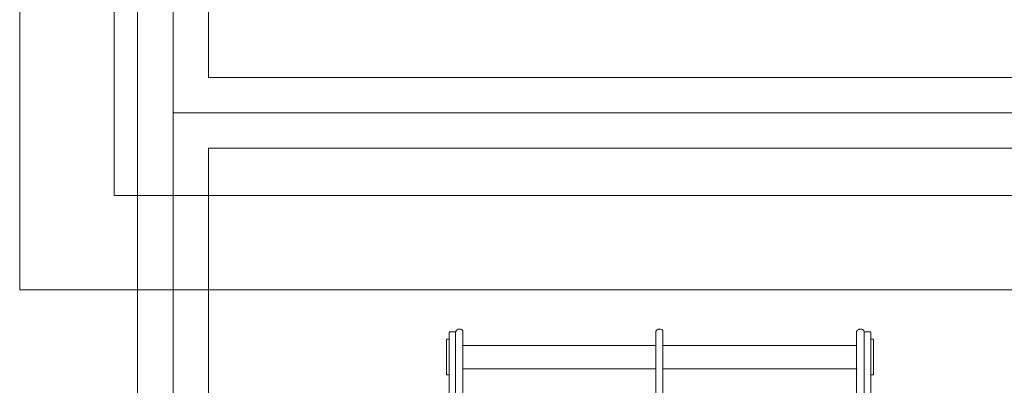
# Model space of a CAD drawing. Header units: inches. Extents: x 43593 to 117387, y -66787 to -26237.
# Tile 247 of 256: x 50010 to 50093, y -29461 to -29431. Entities that reach past the tile are written whole.
import ezdxf

# ---------------------------------------------------------------- set-up
doc = ezdxf.new("R2010")
doc.units = ezdxf.units.IN
doc.header["$MEASUREMENT"] = 0
doc.layers.get('0').update_dxf_attribs({"lineweight": 0})
doc.layers.get('Defpoints').update_dxf_attribs({"lineweight": 0})
for name, color, linetype, lineweight in [('p--kosz śmietnik', 252, 'Continuous', 0), ('p--obrzeże bet.', 252, 'Continuous', 0), ('p--wymiary-1-200', 7, 'Continuous', 0)]:
    doc.layers.add(name, color=color, linetype=linetype, lineweight=lineweight)
doc.styles.add('1-200', font='arial.ttf', dxfattribs={"width": 0.75, "height": 35})
doc.linetypes.add('OGRODZENIE1', pattern='A,0.4,-0.06,[143,RODZLIN.shx,S=0.012,R=0,X=0,Y=0],-0.06,0.4', length=0.92)
doc.dimstyles.new('1-200', dxfattribs={"dimtxt": 35, "dimasz": 10, "dimexe": 15, "dimexo": 10, "dimgap": 0.09, "dimtad": 0, "dimdsep": 46, "dimtxsty": '1-200', "dimblk": 'OBLIQUE', "dimcen": 0.09, "dimadec": 0, "dimazin": 0, "dimtfac": 1, "dimtdec": 4, "dimtix": 1, "dimtofl": 0, "dimtmove": 0, "dimatfit": 3, "dimldrblk": 'OBLIQUE', "dimfxl": 15, "dimfxlon": 1, "dimtvp": 0.7, "dimtolj": 1, "dimtzin": 0, "dimarcsym": 0})

# ---------------------------------------------------------------- blocks, each defined once
blk = doc.blocks.new('kosz120L-rzut')
at = {"linetype": 'Continuous'}
for points in [[(-15.744, 57.606), (-15.812, 57.561)], [(-15.744, 57.606), (-15.812, 57.561)], [(-15.698, 57.652), (-15.744, 57.606)], [(-15.698, 57.652), (-15.744, 57.606)], [(-15.471, 57.652), (-15.698, 57.652)], [(-15.471, 57.652), (-15.698, 57.652)], [(-15.425, 57.629), (-15.471, 57.652)], [(-15.425, 57.629), (-15.471, 57.652)], [(-15.38, 57.629), (-15.425, 57.629)], [(-15.38, 57.629), (-15.425, 57.629)], [(-15.266, 57.515), (-15.38, 57.629)], [(-15.266, 57.515), (-15.38, 57.629)], [(1.206, 57.606), (1.092, 57.492)], [(1.206, 57.606), (1.092, 57.492)], [(1.251, 57.629), (1.206, 57.606)], [(1.251, 57.629), (1.206, 57.606)], [(1.274, 57.652), (1.251, 57.629)], [(1.274, 57.652), (1.251, 57.629)], [(1.479, 57.652), (1.274, 57.652)], [(1.479, 57.652), (1.274, 57.652)], [(1.547, 57.629), (1.479, 57.652)], [(1.547, 57.629), (1.479, 57.652)], [(1.57, 57.629), (1.547, 57.629)], [(1.57, 57.629), (1.547, 57.629)], [(1.638, 57.606), (1.57, 57.629)], [(1.638, 57.606), (1.57, 57.629)], [(1.661, 57.538), (1.638, 57.606)], [(1.661, 57.538), (1.638, 57.606)], [(18.201, 57.606), (18.178, 57.538)], [(18.201, 57.606), (18.178, 57.538)], [(18.269, 57.629), (18.201, 57.606)], [(18.269, 57.629), (18.201, 57.606)], [(18.292, 57.629), (18.269, 57.629)], [(18.292, 57.629), (18.269, 57.629)], [(18.315, 57.652), (18.292, 57.629)], [(18.315, 57.652), (18.292, 57.629)], [(18.519, 57.652), (18.315, 57.652)], [(18.519, 57.652), (18.315, 57.652)], [(18.588, 57.629), (18.519, 57.652)], [(18.588, 57.629), (18.519, 57.652)], [(18.611, 57.606), (18.588, 57.629)], [(18.611, 57.606), (18.588, 57.629)], [(18.679, 57.606), (18.611, 57.606)], [(18.679, 57.606), (18.611, 57.606)], [(18.747, 57.424), (18.679, 57.606)], [(18.747, 57.424), (18.679, 57.606)], [(-16.449, 56.81), (-16.677, 56.81)], [(-16.677, 53.784), (-16.677, 56.787)], [(-16.449, 57.424), (-15.903, 57.424)], [(-16.449, 43.182), (-16.449, 57.401)], [(-15.835, 57.538), (-15.903, 57.424)], [(-15.858, 57.492), (-15.903, 57.424)], [(-15.903, 43.296), (-15.903, 57.424)], [(-15.903, 57.356), (-15.903, 57.424)], [(-15.835, 57.538), (-15.858, 57.492)], [(-15.812, 57.561), (-15.835, 57.538)], [(-15.812, 57.561), (-15.835, 57.538)], [(-15.266, 57.447), (-15.266, 57.515)], [(-15.266, 57.447), (-15.266, 57.515)], [(-15.266, 52.032), (-15.266, 57.447)], [(1.092, 57.492), (1.092, 57.424)], [(1.092, 57.492), (1.092, 57.424)], [(1.092, 57.356), (1.092, 57.424)], [(1.092, 57.356), (1.092, 52.032)], [(1.684, 57.515), (1.661, 57.538)], [(1.684, 57.515), (1.661, 57.538)], [(1.684, 57.447), (1.684, 57.515)], [(1.684, 57.447), (1.684, 57.515)], [(1.684, 52.032), (1.684, 57.447)], [(18.155, 57.515), (18.11, 57.447)], [(18.155, 57.515), (18.11, 57.447)], [(18.11, 52.032), (18.11, 57.447)], [(18.178, 57.538), (18.155, 57.515)], [(18.178, 57.538), (18.155, 57.515)], [(18.747, 43.296), (18.747, 57.424)], [(19.316, 57.424), (18.747, 57.424)], [(18.747, 57.356), (18.747, 57.424)], [(19.316, 43.182), (19.316, 57.401)], [(19.316, 56.81), (19.543, 56.81)], [(19.543, 53.784), (19.543, 56.787)], [(-2.912, 56.264), (-15.221, 56.264)], [(1.092, 56.264), (-2.912, 56.264)], [(5.802, 56.264), (1.684, 56.264)], [(5.802, 56.264), (18.11, 56.264)], [(-2.958, 54.284), (-15.266, 54.284)], [(-2.958, 54.284), (-2.912, 54.284)], [(-2.912, 54.284), (1.092, 54.284)], [(1.684, 54.284), (5.802, 54.284)], [(5.802, 54.284), (18.155, 54.284)], [(-16.449, 53.784), (-16.677, 53.784)], [(19.316, 53.784), (19.543, 53.784)]]:
    blk.add_lwpolyline(points, dxfattribs=at)
blk = doc.blocks.new('_OBLIQUE')
at = {"color": 0, "linetype": 'ByBlock', "lineweight": -2}
for p, q in [((-0.5, -0.5), (0.5, 0.5)), ((0, 0), (0, 0))]:
    blk.add_line(p, q, dxfattribs=at)
blk = doc.blocks.new('*D2406')
at = {"layer": 'Defpoints', "color": 0}
for p in [(50272.61, -29392.345), (50017.61, -29445.39), (50272.61, -29452.15)]:
    blk.add_point(p, dxfattribs=at)
at = {"layer": 'p--wymiary-1-200', "color": 0, "lineweight": -2}
for p, q in [((50017.61, -29407.345), (50017.61, -29377.345)), ((50272.61, -29407.345), (50272.61, -29377.345)), ((50017.61, -29392.345), (50272.61, -29392.345))]:
    blk.add_line(p, q, dxfattribs=at)
at = {"layer": 'p--wymiary-1-200', "color": 0, "lineweight": -2, "xscale": 10, "yscale": 10, "zscale": 10, "rotation": 180}
blk.add_blockref('_OBLIQUE', (50017.61, -29392.345), dxfattribs=at)
at = {"layer": 'p--wymiary-1-200', "color": 0, "lineweight": -2, "xscale": 10, "yscale": 10, "zscale": 10}
blk.add_blockref('_OBLIQUE', (50272.61, -29392.345), dxfattribs=at)
at = {"layer": 'p--wymiary-1-200', "color": 0, "linetype": 'Continuous', "ltscale": 8, "insert": (50145.11, -29367.331), "char_height": 35, "attachment_point": 5, "style": '1-200'}
blk.add_mtext('\\A1;255', dxfattribs=at)

msp = doc.modelspace()

# ---------------------------------------------------------------- linework, layer by layer
at = {"linetype": 'Continuous', "ltscale": 8}
for points in [[(50019.61, -29503.389), (50019.61, -29360.846)], [(50025.61, -29435.39), (50025.61, -29360.846)], [(50290.61, -29615.39), (50290.61, -29435.39), (50025.61, -29435.39)], [(50284.61, -29615.39), (50284.61, -29441.39), (50025.61, -29441.39)], [(50025.61, -29503.389), (50025.61, -29441.39)]]:
    msp.add_lwpolyline(points, dxfattribs=at)
at = {"linetype": 'OGRODZENIE1', "ltscale": 12}
for points in [[(50022.61, -29503.389), (50022.61, -29360.846)], [(50287.61, -29618.39), (50287.61, -29438.39), (50022.61, -29438.39)]]:
    msp.add_lwpolyline(points, dxfattribs=at)
at = {"layer": 'p--obrzeże bet.', "linetype": 'Continuous', "ltscale": 35}
for p, q in [((50009.61, -29360.846), (50009.61, -29453.39)), ((50017.61, -29360.846), (50017.61, -29445.39)), ((50280.61, -29445.39), (50017.61, -29445.39)), ((50272.61, -29453.39), (50009.61, -29453.39))]:
    msp.add_line(p, q, dxfattribs=at)

# ---------------------------------------------------------------- block references
at = {"layer": 'p--kosz śmietnik', "rotation": 359.9999999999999}
msp.add_blockref('kosz120L-rzut', (50062.458, -29514.376), dxfattribs=at)

# ---------------------------------------------------------------- dimensions: what is measured, and where the dimension line sits
at = {"layer": 'p--wymiary-1-200'}
dim = msp.add_linear_dim(base=(50272.61, -29392.345), p1=(50017.61, -29445.39), p2=(50272.61, -29452.15), dimstyle='1-200', override={"dimtxt": 35}, dxfattribs=at)
dim.commit()
dim.dimension.update_dxf_attribs({"geometry": '*D2406', "text_midpoint": (50145.11, -29367.331)})

doc.saveas('drawing.dxf')
